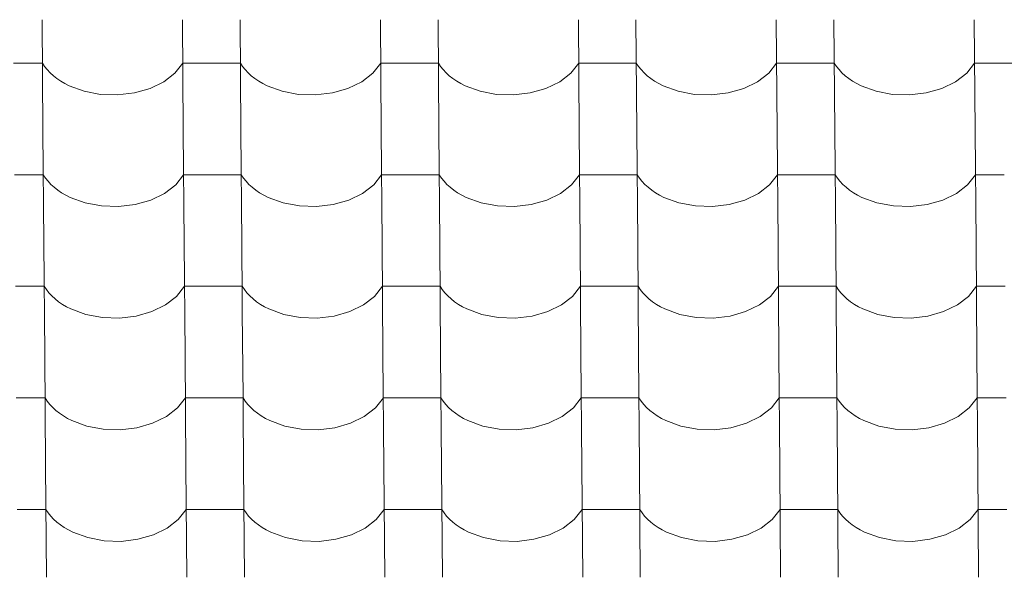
# Model space of a CAD drawing. Header units: millimetres. Extents: x -27785 to 104762, y -947 to 11132.
# Tile 139 of 146: x -1727 to -906, y 7503 to 7968. Entities that reach past the tile are written whole.
import ezdxf

# ---------------------------------------------------------------- set-up
doc = ezdxf.new("R2010")
doc.units = ezdxf.units.MM
doc.header["$MEASUREMENT"] = 0
doc.layers.add('POHLED JIŽNÍ_1_Bourané_Výplně - Povrchové', color=7, linetype='Continuous')
doc.layers.add('POHLED JIŽNÍ_1_Konstrukce - nosné', color=7, linetype='Continuous')

# ---------------------------------------------------------------- blocks, each defined once
blk = doc.blocks.new('*X2', base_point=(-29303.7, -27473.93))
at = {"layer": 'POHLED JIŽNÍ_1_Bourané_Výplně - Povrchové', "color": 7, "linetype": 'Continuous', "lineweight": 13}
for p, q in [((-1708.38, 7968.19), (-1707.66, 7875.52)), ((-1591.42, 7968.19), (-1590.7, 7875.52)), ((-1543.39, 7968.19), (-1542.66, 7875.52)), ((-1426.42, 7968.19), (-1425.7, 7875.52)), ((-1378.39, 7968.19), (-1377.67, 7875.52)), ((-1261.43, 7968.19), (-1260.71, 7875.52)), ((-1213.39, 7968.19), (-1212.67, 7875.52)), ((-1096.43, 7968.19), (-1095.71, 7875.52)), ((-1048.4, 7968.19), (-1047.68, 7875.52)), ((-931.44, 7968.19), (-930.71, 7875.52)), ((-1708.1, 7932.04), (-1732.12, 7932.04)), ((-1708.1, 7932.04), (-1706.25, 7929.25)), ((-1706.25, 7929.25), (-1704.11, 7926.55)), ((-1597.74, 7923.65), (-1591.14, 7932.04)), ((-1567.12, 7932.04), (-1591.14, 7932.04)), ((-1543.1, 7932.04), (-1567.12, 7932.04)), ((-1543.1, 7932.04), (-1541.26, 7929.25)), ((-1541.26, 7929.25), (-1539.12, 7926.55)), ((-1432.75, 7923.65), (-1426.14, 7932.04)), ((-1402.13, 7932.04), (-1426.14, 7932.04)), ((-1378.11, 7932.04), (-1402.13, 7932.04)), ((-1378.11, 7932.04), (-1376.26, 7929.25)), ((-1376.26, 7929.25), (-1374.12, 7926.55)), ((-1267.75, 7923.65), (-1261.15, 7932.04)), ((-1237.13, 7932.04), (-1261.15, 7932.04)), ((-1213.11, 7932.04), (-1237.13, 7932.04)), ((-1213.11, 7932.04), (-1211.27, 7929.25)), ((-1211.27, 7929.25), (-1209.12, 7926.55)), ((-1102.75, 7923.65), (-1096.15, 7932.04)), ((-1072.13, 7932.04), (-1096.15, 7932.04)), ((-1048.12, 7932.04), (-1072.13, 7932.04)), ((-1048.12, 7932.04), (-1046.27, 7929.25)), ((-1046.27, 7929.25), (-1044.13, 7926.55)), ((-937.76, 7923.65), (-931.15, 7932.04)), ((-907.14, 7932.04), (-931.15, 7932.04)), ((-883.12, 7932.04), (-907.14, 7932.04)), ((-1704.11, 7926.55), (-1701.68, 7923.96)), ((-1701.68, 7923.96), (-1698.98, 7921.5)), ((-1698.98, 7921.5), (-1696.03, 7919.17)), ((-1696.03, 7919.17), (-1692.82, 7916.99)), ((-1607, 7916.48), (-1597.74, 7923.65)), ((-1539.12, 7926.55), (-1536.69, 7923.96)), ((-1536.69, 7923.96), (-1533.99, 7921.5)), ((-1533.99, 7921.5), (-1531.03, 7919.17)), ((-1531.03, 7919.17), (-1527.83, 7916.99)), ((-1442, 7916.48), (-1432.75, 7923.65)), ((-1374.12, 7926.55), (-1371.69, 7923.96)), ((-1371.69, 7923.96), (-1368.99, 7921.5)), ((-1368.99, 7921.5), (-1366.03, 7919.17)), ((-1366.03, 7919.17), (-1362.83, 7916.99)), ((-1277, 7916.48), (-1267.75, 7923.65)), ((-1209.12, 7926.55), (-1206.7, 7923.96)), ((-1206.7, 7923.96), (-1204, 7921.5)), ((-1204, 7921.5), (-1201.04, 7919.17)), ((-1201.04, 7919.17), (-1197.84, 7916.99)), ((-1112.01, 7916.48), (-1102.75, 7923.65)), ((-1044.13, 7926.55), (-1041.7, 7923.96)), ((-1041.7, 7923.96), (-1039, 7921.5)), ((-1039, 7921.5), (-1036.04, 7919.17)), ((-1036.04, 7919.17), (-1032.84, 7916.99)), ((-947.01, 7916.48), (-937.76, 7923.65)), ((-1692.82, 7916.99), (-1689.4, 7914.97)), ((-1689.4, 7914.97), (-1685.76, 7913.13)), ((-1685.76, 7913.13), (-1673.28, 7908.55)), ((-1618.43, 7910.89), (-1607, 7916.48)), ((-1527.83, 7916.99), (-1524.4, 7914.97)), ((-1524.4, 7914.97), (-1520.76, 7913.13)), ((-1520.76, 7913.13), (-1508.29, 7908.55)), ((-1453.43, 7910.89), (-1442, 7916.48)), ((-1362.83, 7916.99), (-1359.4, 7914.97)), ((-1359.4, 7914.97), (-1355.77, 7913.13)), ((-1355.77, 7913.13), (-1343.29, 7908.55)), ((-1288.44, 7910.89), (-1277, 7916.48)), ((-1197.84, 7916.99), (-1194.41, 7914.97)), ((-1194.41, 7914.97), (-1190.77, 7913.13)), ((-1190.77, 7913.13), (-1178.29, 7908.55)), ((-1123.44, 7910.89), (-1112.01, 7916.48)), ((-1032.84, 7916.99), (-1029.41, 7914.97)), ((-1029.41, 7914.97), (-1025.78, 7913.13)), ((-1025.78, 7913.13), (-1013.3, 7908.55)), ((-958.44, 7910.89), (-947.01, 7916.48)), ((-1673.28, 7908.55), (-1659.6, 7905.97)), ((-1659.6, 7905.97), (-1645.42, 7905.49)), ((-1645.42, 7905.49), (-1631.46, 7907.16)), ((-1631.46, 7907.16), (-1618.43, 7910.89)), ((-1508.29, 7908.55), (-1494.61, 7905.97)), ((-1494.61, 7905.97), (-1480.42, 7905.49)), ((-1480.42, 7905.49), (-1466.46, 7907.16)), ((-1466.46, 7907.16), (-1453.43, 7910.89)), ((-1343.29, 7908.55), (-1329.61, 7905.97)), ((-1329.61, 7905.97), (-1315.43, 7905.49)), ((-1315.43, 7905.49), (-1301.47, 7907.16)), ((-1301.47, 7907.16), (-1288.44, 7910.89)), ((-1178.29, 7908.55), (-1164.61, 7905.97)), ((-1164.61, 7905.97), (-1150.43, 7905.49)), ((-1150.43, 7905.49), (-1136.47, 7907.16)), ((-1136.47, 7907.16), (-1123.44, 7910.89)), ((-1013.3, 7908.55), (-999.62, 7905.97)), ((-999.62, 7905.97), (-985.44, 7905.49)), ((-985.44, 7905.49), (-971.47, 7907.16)), ((-971.47, 7907.16), (-958.44, 7910.89)), ((-1707.66, 7875.19), (-1706.94, 7782.51)), ((-1590.7, 7875.19), (-1589.97, 7782.51)), ((-1542.66, 7875.19), (-1541.94, 7782.51)), ((-1425.7, 7875.19), (-1424.98, 7782.51)), ((-1377.67, 7875.19), (-1376.94, 7782.51)), ((-1260.7, 7875.19), (-1259.98, 7782.51)), ((-1212.67, 7875.19), (-1211.95, 7782.51)), ((-1095.71, 7875.19), (-1094.99, 7782.51)), ((-1047.67, 7875.19), (-1046.95, 7782.51)), ((-930.71, 7875.19), (-929.99, 7782.51)), ((-1707.38, 7839.03), (-1731.39, 7839.03)), ((-1707.38, 7839.03), (-1705.53, 7836.24)), ((-1597.02, 7830.64), (-1590.41, 7839.03)), ((-1566.4, 7839.03), (-1590.41, 7839.03)), ((-1542.38, 7839.03), (-1566.4, 7839.03)), ((-1542.38, 7839.03), (-1540.53, 7836.24)), ((-1432.02, 7830.64), (-1425.42, 7839.03)), ((-1401.4, 7839.03), (-1425.42, 7839.03)), ((-1377.38, 7839.03), (-1401.4, 7839.03)), ((-1377.38, 7839.03), (-1375.54, 7836.24)), ((-1267.03, 7830.64), (-1260.42, 7839.03)), ((-1236.41, 7839.03), (-1260.42, 7839.03)), ((-1212.39, 7839.03), (-1236.41, 7839.03)), ((-1212.39, 7839.03), (-1210.54, 7836.24)), ((-1102.03, 7830.64), (-1095.43, 7839.03)), ((-1071.41, 7839.03), (-1095.43, 7839.03)), ((-1047.39, 7839.03), (-1071.41, 7839.03)), ((-1047.39, 7839.03), (-1045.55, 7836.24)), ((-937.03, 7830.64), (-930.43, 7839.03)), ((-906.41, 7839.03), (-930.43, 7839.03)), ((-1705.53, 7836.24), (-1703.39, 7833.54)), ((-1703.39, 7833.54), (-1700.96, 7830.95)), ((-1700.96, 7830.95), (-1698.26, 7828.49)), ((-1606.27, 7823.47), (-1597.02, 7830.64)), ((-1540.53, 7836.24), (-1538.39, 7833.54)), ((-1538.39, 7833.54), (-1535.97, 7830.95)), ((-1535.97, 7830.95), (-1533.26, 7828.49)), ((-1441.28, 7823.47), (-1432.02, 7830.64)), ((-1375.54, 7836.24), (-1373.4, 7833.54)), ((-1373.4, 7833.54), (-1370.97, 7830.95)), ((-1370.97, 7830.95), (-1368.27, 7828.49)), ((-1276.28, 7823.47), (-1267.03, 7830.64)), ((-1210.54, 7836.24), (-1208.4, 7833.54)), ((-1208.4, 7833.54), (-1205.97, 7830.95)), ((-1205.97, 7830.95), (-1203.27, 7828.49)), ((-1111.28, 7823.47), (-1102.03, 7830.64)), ((-1045.55, 7836.24), (-1043.4, 7833.54)), ((-1043.4, 7833.54), (-1040.98, 7830.95)), ((-1040.98, 7830.95), (-1038.28, 7828.49)), ((-946.29, 7823.47), (-937.03, 7830.64)), ((-1698.26, 7828.49), (-1695.3, 7826.16)), ((-1695.3, 7826.16), (-1692.1, 7823.98)), ((-1692.1, 7823.98), (-1688.67, 7821.96)), ((-1688.67, 7821.96), (-1685.04, 7820.12)), ((-1617.7, 7817.88), (-1606.27, 7823.47)), ((-1533.26, 7828.49), (-1530.31, 7826.16)), ((-1530.31, 7826.16), (-1527.1, 7823.98)), ((-1527.1, 7823.98), (-1523.68, 7821.96)), ((-1523.68, 7821.96), (-1520.04, 7820.12)), ((-1452.71, 7817.88), (-1441.28, 7823.47)), ((-1368.27, 7828.49), (-1365.31, 7826.16)), ((-1365.31, 7826.16), (-1362.11, 7823.98)), ((-1362.11, 7823.98), (-1358.68, 7821.96)), ((-1358.68, 7821.96), (-1355.05, 7820.12)), ((-1287.71, 7817.88), (-1276.28, 7823.47)), ((-1203.27, 7828.49), (-1200.31, 7826.16)), ((-1200.31, 7826.16), (-1197.11, 7823.98)), ((-1197.11, 7823.98), (-1193.68, 7821.96)), ((-1193.68, 7821.96), (-1190.05, 7820.12)), ((-1122.72, 7817.88), (-1111.28, 7823.47)), ((-1038.28, 7828.49), (-1035.32, 7826.16)), ((-1035.32, 7826.16), (-1032.12, 7823.98)), ((-1032.12, 7823.98), (-1028.69, 7821.96)), ((-1028.69, 7821.96), (-1025.05, 7820.12)), ((-957.72, 7817.88), (-946.29, 7823.47)), ((-1685.04, 7820.12), (-1672.56, 7815.54)), ((-1672.56, 7815.54), (-1658.88, 7812.96)), ((-1658.88, 7812.96), (-1644.7, 7812.49)), ((-1644.7, 7812.49), (-1630.73, 7814.16)), ((-1630.73, 7814.16), (-1617.7, 7817.88)), ((-1520.04, 7820.12), (-1507.56, 7815.54)), ((-1507.56, 7815.54), (-1493.88, 7812.96)), ((-1493.88, 7812.96), (-1479.7, 7812.49)), ((-1479.7, 7812.49), (-1465.74, 7814.16)), ((-1465.74, 7814.16), (-1452.71, 7817.88)), ((-1355.05, 7820.12), (-1342.57, 7815.54)), ((-1342.57, 7815.54), (-1328.89, 7812.96)), ((-1328.89, 7812.96), (-1314.7, 7812.49)), ((-1314.7, 7812.49), (-1300.74, 7814.16)), ((-1300.74, 7814.16), (-1287.71, 7817.88)), ((-1190.05, 7820.12), (-1177.57, 7815.54)), ((-1177.57, 7815.54), (-1163.89, 7812.96)), ((-1163.89, 7812.96), (-1149.71, 7812.49)), ((-1149.71, 7812.49), (-1135.75, 7814.16)), ((-1135.75, 7814.16), (-1122.72, 7817.88)), ((-1025.05, 7820.12), (-1012.57, 7815.54)), ((-1012.57, 7815.54), (-998.89, 7812.96)), ((-998.89, 7812.96), (-984.71, 7812.49)), ((-984.71, 7812.49), (-970.75, 7814.16)), ((-970.75, 7814.16), (-957.72, 7817.88)), ((-1706.93, 7782.18), (-1706.21, 7689.5)), ((-1589.97, 7782.18), (-1589.25, 7689.5)), ((-1541.94, 7782.18), (-1541.22, 7689.5)), ((-1424.98, 7782.18), (-1424.26, 7689.5)), ((-1376.94, 7782.18), (-1376.22, 7689.5)), ((-1259.98, 7782.18), (-1259.26, 7689.5)), ((-1211.95, 7782.18), (-1211.23, 7689.5)), ((-1094.98, 7782.18), (-1094.26, 7689.5)), ((-1046.95, 7782.18), (-1046.23, 7689.5)), ((-929.99, 7782.18), (-929.27, 7689.5)), ((-1706.65, 7746.02), (-1730.67, 7746.02)), ((-1706.65, 7746.02), (-1704.81, 7743.23)), ((-1704.81, 7743.23), (-1702.66, 7740.53)), ((-1702.66, 7740.53), (-1700.24, 7737.94)), ((-1596.29, 7737.63), (-1589.69, 7746.02)), ((-1565.67, 7746.02), (-1589.69, 7746.02)), ((-1541.66, 7746.02), (-1565.67, 7746.02)), ((-1541.66, 7746.02), (-1539.81, 7743.23)), ((-1539.81, 7743.23), (-1537.67, 7740.53)), ((-1537.67, 7740.53), (-1535.24, 7737.94)), ((-1431.3, 7737.63), (-1424.7, 7746.02)), ((-1400.68, 7746.02), (-1424.7, 7746.02)), ((-1376.66, 7746.02), (-1400.68, 7746.02)), ((-1376.66, 7746.02), (-1374.82, 7743.23)), ((-1374.82, 7743.23), (-1372.67, 7740.53)), ((-1372.67, 7740.53), (-1370.25, 7737.94)), ((-1266.3, 7737.63), (-1259.7, 7746.02)), ((-1235.68, 7746.02), (-1259.7, 7746.02)), ((-1211.67, 7746.02), (-1235.68, 7746.02)), ((-1211.67, 7746.02), (-1209.82, 7743.23)), ((-1209.82, 7743.23), (-1207.68, 7740.53)), ((-1207.68, 7740.53), (-1205.25, 7737.94)), ((-1101.31, 7737.63), (-1094.7, 7746.02)), ((-1070.69, 7746.02), (-1094.7, 7746.02)), ((-1046.67, 7746.02), (-1070.69, 7746.02)), ((-1046.67, 7746.02), (-1044.82, 7743.23)), ((-1044.82, 7743.23), (-1042.68, 7740.53)), ((-1042.68, 7740.53), (-1040.25, 7737.94)), ((-936.31, 7737.63), (-929.71, 7746.02)), ((-905.69, 7746.02), (-929.71, 7746.02)), ((-1700.24, 7737.94), (-1697.54, 7735.48)), ((-1697.54, 7735.48), (-1694.58, 7733.15)), ((-1694.58, 7733.15), (-1691.38, 7730.97)), ((-1691.38, 7730.97), (-1687.95, 7728.96)), ((-1616.98, 7724.87), (-1605.55, 7730.46)), ((-1605.55, 7730.46), (-1596.29, 7737.63)), ((-1535.24, 7737.94), (-1532.54, 7735.48)), ((-1532.54, 7735.48), (-1529.58, 7733.15)), ((-1529.58, 7733.15), (-1526.38, 7730.97)), ((-1526.38, 7730.97), (-1522.95, 7728.96)), ((-1451.99, 7724.87), (-1440.55, 7730.46)), ((-1440.55, 7730.46), (-1431.3, 7737.63)), ((-1370.25, 7737.94), (-1367.55, 7735.48)), ((-1367.55, 7735.48), (-1364.59, 7733.15)), ((-1364.59, 7733.15), (-1361.38, 7730.97)), ((-1361.38, 7730.97), (-1357.96, 7728.96)), ((-1286.99, 7724.87), (-1275.56, 7730.46)), ((-1275.56, 7730.46), (-1266.3, 7737.63)), ((-1205.25, 7737.94), (-1202.55, 7735.48)), ((-1202.55, 7735.48), (-1199.59, 7733.15)), ((-1199.59, 7733.15), (-1196.39, 7730.97)), ((-1196.39, 7730.97), (-1192.96, 7728.96)), ((-1121.99, 7724.87), (-1110.56, 7730.46)), ((-1110.56, 7730.46), (-1101.31, 7737.63)), ((-1040.25, 7737.94), (-1037.55, 7735.48)), ((-1037.55, 7735.48), (-1034.59, 7733.15)), ((-1034.59, 7733.15), (-1031.39, 7730.97)), ((-1031.39, 7730.97), (-1027.97, 7728.96)), ((-957, 7724.87), (-945.56, 7730.46)), ((-945.56, 7730.46), (-936.31, 7737.63)), ((-1687.95, 7728.96), (-1684.31, 7727.11)), ((-1684.31, 7727.11), (-1671.83, 7722.54)), ((-1671.83, 7722.54), (-1658.16, 7719.95)), ((-1630.01, 7721.15), (-1616.98, 7724.87)), ((-1522.95, 7728.96), (-1519.32, 7727.11)), ((-1519.32, 7727.11), (-1506.84, 7722.54)), ((-1506.84, 7722.54), (-1493.16, 7719.95)), ((-1465.02, 7721.15), (-1451.99, 7724.87)), ((-1357.96, 7728.96), (-1354.32, 7727.11)), ((-1354.32, 7727.11), (-1341.84, 7722.54)), ((-1341.84, 7722.54), (-1328.16, 7719.95)), ((-1300.02, 7721.15), (-1286.99, 7724.87)), ((-1192.96, 7728.96), (-1189.33, 7727.11)), ((-1189.33, 7727.11), (-1176.85, 7722.54)), ((-1176.85, 7722.54), (-1163.17, 7719.95)), ((-1135.02, 7721.15), (-1121.99, 7724.87)), ((-1027.97, 7728.96), (-1024.33, 7727.11)), ((-1024.33, 7727.11), (-1011.85, 7722.54)), ((-1011.85, 7722.54), (-998.17, 7719.95)), ((-970.03, 7721.15), (-957, 7724.87)), ((-1658.16, 7719.95), (-1643.97, 7719.48)), ((-1643.97, 7719.48), (-1630.01, 7721.15)), ((-1493.16, 7719.95), (-1478.98, 7719.48)), ((-1478.98, 7719.48), (-1465.02, 7721.15)), ((-1328.16, 7719.95), (-1313.98, 7719.48)), ((-1313.98, 7719.48), (-1300.02, 7721.15)), ((-1163.17, 7719.95), (-1148.99, 7719.48)), ((-1148.99, 7719.48), (-1135.02, 7721.15)), ((-998.17, 7719.95), (-983.99, 7719.48)), ((-983.99, 7719.48), (-970.03, 7721.15)), ((-1706.21, 7689.17), (-1705.49, 7596.49)), ((-1589.25, 7689.17), (-1588.53, 7596.49)), ((-1541.21, 7689.17), (-1540.49, 7596.49)), ((-1424.25, 7689.17), (-1423.53, 7596.49)), ((-1376.22, 7689.17), (-1375.5, 7596.49)), ((-1259.26, 7689.17), (-1258.54, 7596.49)), ((-1211.22, 7689.17), (-1210.5, 7596.49)), ((-1094.26, 7689.17), (-1093.54, 7596.49)), ((-1046.23, 7689.17), (-1045.51, 7596.49)), ((-929.26, 7689.17), (-928.54, 7596.49)), ((-1705.93, 7653.01), (-1729.95, 7653.01)), ((-1705.93, 7653.01), (-1704.08, 7650.22)), ((-1704.08, 7650.22), (-1701.94, 7647.52)), ((-1595.57, 7644.62), (-1588.97, 7653.01)), ((-1564.95, 7653.01), (-1588.97, 7653.01)), ((-1540.93, 7653.01), (-1564.95, 7653.01)), ((-1540.93, 7653.01), (-1539.09, 7650.22)), ((-1539.09, 7650.22), (-1536.95, 7647.52)), ((-1430.57, 7644.62), (-1423.97, 7653.01)), ((-1399.95, 7653.01), (-1423.97, 7653.01)), ((-1375.94, 7653.01), (-1399.95, 7653.01)), ((-1375.94, 7653.01), (-1374.09, 7650.22)), ((-1374.09, 7650.22), (-1371.95, 7647.52)), ((-1265.58, 7644.62), (-1258.98, 7653.01)), ((-1234.96, 7653.01), (-1258.98, 7653.01)), ((-1210.94, 7653.01), (-1234.96, 7653.01)), ((-1210.94, 7653.01), (-1209.1, 7650.22)), ((-1209.1, 7650.22), (-1206.95, 7647.52)), ((-1100.58, 7644.62), (-1093.98, 7653.01)), ((-1069.96, 7653.01), (-1093.98, 7653.01)), ((-1045.95, 7653.01), (-1069.96, 7653.01)), ((-1045.95, 7653.01), (-1044.1, 7650.22)), ((-1044.1, 7650.22), (-1041.96, 7647.52)), ((-935.59, 7644.62), (-928.98, 7653.01)), ((-904.97, 7653.01), (-928.98, 7653.01)), ((-1701.94, 7647.52), (-1699.51, 7644.93)), ((-1699.51, 7644.93), (-1696.81, 7642.47)), ((-1696.81, 7642.47), (-1693.85, 7640.14)), ((-1693.85, 7640.14), (-1690.65, 7637.96)), ((-1604.82, 7637.45), (-1595.57, 7644.62)), ((-1536.95, 7647.52), (-1534.52, 7644.93)), ((-1534.52, 7644.93), (-1531.82, 7642.47)), ((-1531.82, 7642.47), (-1528.86, 7640.14)), ((-1528.86, 7640.14), (-1525.66, 7637.96)), ((-1439.83, 7637.45), (-1430.57, 7644.62)), ((-1371.95, 7647.52), (-1369.52, 7644.93)), ((-1369.52, 7644.93), (-1366.82, 7642.47)), ((-1366.82, 7642.47), (-1363.86, 7640.14)), ((-1363.86, 7640.14), (-1360.66, 7637.96)), ((-1274.83, 7637.45), (-1265.58, 7644.62)), ((-1206.95, 7647.52), (-1204.53, 7644.93)), ((-1204.53, 7644.93), (-1201.83, 7642.47)), ((-1201.83, 7642.47), (-1198.87, 7640.14)), ((-1198.87, 7640.14), (-1195.67, 7637.96)), ((-1109.84, 7637.45), (-1100.58, 7644.62)), ((-1041.96, 7647.52), (-1039.53, 7644.93)), ((-1039.53, 7644.93), (-1036.83, 7642.47)), ((-1036.83, 7642.47), (-1033.87, 7640.14)), ((-1033.87, 7640.14), (-1030.67, 7637.96)), ((-944.84, 7637.45), (-935.59, 7644.62)), ((-1690.65, 7637.96), (-1687.23, 7635.95)), ((-1687.23, 7635.95), (-1683.59, 7634.1)), ((-1683.59, 7634.1), (-1671.11, 7629.53)), ((-1616.26, 7631.86), (-1604.82, 7637.45)), ((-1525.66, 7637.96), (-1522.23, 7635.95)), ((-1522.23, 7635.95), (-1518.59, 7634.1)), ((-1518.59, 7634.1), (-1506.11, 7629.53)), ((-1451.26, 7631.86), (-1439.83, 7637.45)), ((-1360.66, 7637.96), (-1357.23, 7635.95)), ((-1357.23, 7635.95), (-1353.6, 7634.1)), ((-1353.6, 7634.1), (-1341.12, 7629.53)), ((-1286.27, 7631.86), (-1274.83, 7637.45)), ((-1195.67, 7637.96), (-1192.24, 7635.95)), ((-1192.24, 7635.95), (-1188.6, 7634.1)), ((-1188.6, 7634.1), (-1176.12, 7629.53)), ((-1121.27, 7631.86), (-1109.84, 7637.45)), ((-1030.67, 7637.96), (-1027.24, 7635.95)), ((-1027.24, 7635.95), (-1023.61, 7634.1)), ((-1023.61, 7634.1), (-1011.13, 7629.53)), ((-956.27, 7631.86), (-944.84, 7637.45)), ((-1671.11, 7629.53), (-1657.43, 7626.94)), ((-1657.43, 7626.94), (-1643.25, 7626.47)), ((-1643.25, 7626.47), (-1629.29, 7628.14)), ((-1629.29, 7628.14), (-1616.26, 7631.86)), ((-1506.11, 7629.53), (-1492.44, 7626.94)), ((-1492.44, 7626.94), (-1478.25, 7626.47)), ((-1478.25, 7626.47), (-1464.29, 7628.14)), ((-1464.29, 7628.14), (-1451.26, 7631.86)), ((-1341.12, 7629.53), (-1327.44, 7626.94)), ((-1327.44, 7626.94), (-1313.26, 7626.47)), ((-1313.26, 7626.47), (-1299.3, 7628.14)), ((-1299.3, 7628.14), (-1286.27, 7631.86)), ((-1176.12, 7629.53), (-1162.44, 7626.94)), ((-1162.44, 7626.94), (-1148.26, 7626.47)), ((-1148.26, 7626.47), (-1134.3, 7628.14)), ((-1134.3, 7628.14), (-1121.27, 7631.86)), ((-1011.13, 7629.53), (-997.45, 7626.94)), ((-997.45, 7626.94), (-983.27, 7626.47)), ((-983.27, 7626.47), (-969.3, 7628.14)), ((-969.3, 7628.14), (-956.27, 7631.86)), ((-1705.49, 7596.16), (-1704.77, 7503.48)), ((-1588.53, 7596.16), (-1587.8, 7503.48)), ((-1540.49, 7596.16), (-1539.77, 7503.48)), ((-1423.53, 7596.16), (-1422.81, 7503.48)), ((-1375.5, 7596.16), (-1374.77, 7503.48)), ((-1258.53, 7596.16), (-1257.81, 7503.48)), ((-1210.5, 7596.16), (-1209.78, 7503.48)), ((-1093.54, 7596.16), (-1092.82, 7503.48)), ((-1045.5, 7596.16), (-1044.78, 7503.48)), ((-928.54, 7596.16), (-927.82, 7503.48)), ((-1705.21, 7560), (-1729.22, 7560)), ((-1705.21, 7560), (-1703.36, 7557.21)), ((-1594.85, 7551.62), (-1588.24, 7560)), ((-1564.23, 7560), (-1588.24, 7560)), ((-1540.21, 7560), (-1564.23, 7560)), ((-1540.21, 7560), (-1538.36, 7557.21)), ((-1429.85, 7551.62), (-1423.25, 7560)), ((-1399.23, 7560), (-1423.25, 7560)), ((-1375.21, 7560), (-1399.23, 7560)), ((-1375.21, 7560), (-1373.37, 7557.21)), ((-1264.85, 7551.62), (-1258.25, 7560)), ((-1234.23, 7560), (-1258.25, 7560)), ((-1210.22, 7560), (-1234.23, 7560)), ((-1210.22, 7560), (-1208.37, 7557.21)), ((-1099.86, 7551.62), (-1093.26, 7560)), ((-1069.24, 7560), (-1093.26, 7560)), ((-1045.22, 7560), (-1069.24, 7560)), ((-1045.22, 7560), (-1043.38, 7557.21)), ((-934.86, 7551.62), (-928.26, 7560)), ((-904.24, 7560), (-928.26, 7560)), ((-1703.36, 7557.21), (-1701.22, 7554.51)), ((-1701.22, 7554.51), (-1698.79, 7551.93)), ((-1698.79, 7551.93), (-1696.09, 7549.46)), ((-1604.1, 7544.44), (-1594.85, 7551.62)), ((-1538.36, 7557.21), (-1536.22, 7554.51)), ((-1536.22, 7554.51), (-1533.79, 7551.93)), ((-1533.79, 7551.93), (-1531.09, 7549.46)), ((-1439.1, 7544.44), (-1429.85, 7551.62)), ((-1373.37, 7557.21), (-1371.23, 7554.51)), ((-1371.23, 7554.51), (-1368.8, 7551.93)), ((-1368.8, 7551.93), (-1366.1, 7549.46)), ((-1274.11, 7544.44), (-1264.85, 7551.62)), ((-1208.37, 7557.21), (-1206.23, 7554.51)), ((-1206.23, 7554.51), (-1203.8, 7551.93)), ((-1203.8, 7551.93), (-1201.1, 7549.46)), ((-1109.11, 7544.44), (-1099.86, 7551.62)), ((-1043.38, 7557.21), (-1041.23, 7554.51)), ((-1041.23, 7554.51), (-1038.81, 7551.93)), ((-1038.81, 7551.93), (-1036.11, 7549.46)), ((-944.12, 7544.44), (-934.86, 7551.62)), ((-1696.09, 7549.46), (-1693.13, 7547.13)), ((-1693.13, 7547.13), (-1689.93, 7544.96)), ((-1689.93, 7544.96), (-1686.5, 7542.94)), ((-1686.5, 7542.94), (-1682.87, 7541.09)), ((-1615.53, 7538.85), (-1604.1, 7544.44)), ((-1531.09, 7549.46), (-1528.14, 7547.13)), ((-1528.14, 7547.13), (-1524.93, 7544.96)), ((-1524.93, 7544.96), (-1521.51, 7542.94)), ((-1521.51, 7542.94), (-1517.87, 7541.09)), ((-1450.54, 7538.85), (-1439.1, 7544.44)), ((-1366.1, 7549.46), (-1363.14, 7547.13)), ((-1363.14, 7547.13), (-1359.94, 7544.96)), ((-1359.94, 7544.96), (-1356.51, 7542.94)), ((-1356.51, 7542.94), (-1352.87, 7541.09)), ((-1285.54, 7538.85), (-1274.11, 7544.44)), ((-1201.1, 7549.46), (-1198.14, 7547.13)), ((-1198.14, 7547.13), (-1194.94, 7544.96)), ((-1194.94, 7544.96), (-1191.51, 7542.94)), ((-1191.51, 7542.94), (-1187.88, 7541.09)), ((-1120.55, 7538.85), (-1109.11, 7544.44)), ((-1036.11, 7549.46), (-1033.15, 7547.13)), ((-1033.15, 7547.13), (-1029.95, 7544.96)), ((-1029.95, 7544.96), (-1026.52, 7542.94)), ((-1026.52, 7542.94), (-1022.88, 7541.09)), ((-955.55, 7538.85), (-944.12, 7544.44)), ((-1682.87, 7541.09), (-1670.39, 7536.52)), ((-1670.39, 7536.52), (-1656.71, 7533.93)), ((-1656.71, 7533.93), (-1642.53, 7533.46)), ((-1642.53, 7533.46), (-1628.56, 7535.13)), ((-1628.56, 7535.13), (-1615.53, 7538.85)), ((-1517.87, 7541.09), (-1505.39, 7536.52)), ((-1505.39, 7536.52), (-1491.71, 7533.93)), ((-1491.71, 7533.93), (-1477.53, 7533.46)), ((-1477.53, 7533.46), (-1463.57, 7535.13)), ((-1463.57, 7535.13), (-1450.54, 7538.85)), ((-1352.87, 7541.09), (-1340.4, 7536.52)), ((-1340.4, 7536.52), (-1326.72, 7533.93)), ((-1326.72, 7533.93), (-1312.53, 7533.46)), ((-1312.53, 7533.46), (-1298.57, 7535.13)), ((-1298.57, 7535.13), (-1285.54, 7538.85)), ((-1187.88, 7541.09), (-1175.4, 7536.52)), ((-1175.4, 7536.52), (-1161.72, 7533.93)), ((-1161.72, 7533.93), (-1147.54, 7533.46)), ((-1147.54, 7533.46), (-1133.58, 7535.13)), ((-1133.58, 7535.13), (-1120.55, 7538.85)), ((-1022.88, 7541.09), (-1010.4, 7536.52)), ((-1010.4, 7536.52), (-996.72, 7533.93)), ((-996.72, 7533.93), (-982.54, 7533.46)), ((-982.54, 7533.46), (-968.58, 7535.13)), ((-968.58, 7535.13), (-955.55, 7538.85))]:
    blk.add_line(p, q, dxfattribs=at)

msp = doc.modelspace()

# ---------------------------------------------------------------- block references
at = {"layer": 'POHLED JIŽNÍ_1_Konstrukce - nosné', "color": 9, "linetype": 'Continuous', "lineweight": 13}
msp.add_blockref('*X2', (-29303.7, -27473.93), dxfattribs=at)

doc.saveas('drawing.dxf')
